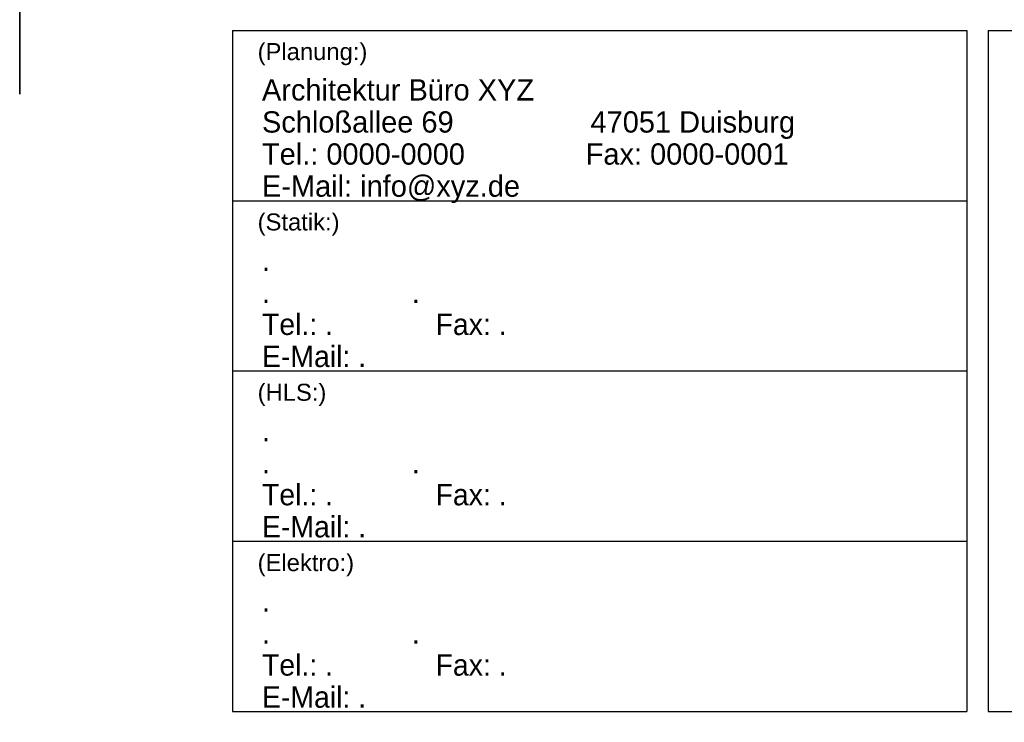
# Model space of a CAD drawing. Header units: metres. Extents: x 0 to 0.84, y 0 to 0.594.
# Tile 25 of 29: x 0.63 to 0.746, y 0.126 to 0.209. Entities that reach past the tile are written whole.
import ezdxf

# ---------------------------------------------------------------- set-up
doc = ezdxf.new("R2010")
doc.units = ezdxf.units.M
doc.linetypes.add('Teckovana 0.5x', pattern=[0.04, 0, -0.04])
doc.layers.add('Legende_ Beschreibung', color=7, linetype='Continuous', lineweight=25)
doc.layers.add('Standard', color=7, linetype='Continuous', lineweight=25)
doc.styles.add('ARIAL', font='ARIAL.TTF')

msp = doc.modelspace()

# ---------------------------------------------------------------- linework, layer by layer
at = {"layer": 'Legende_ Beschreibung', "color": 7, "linetype": 'Continuous', "lineweight": 25, "transparency": 33554687}
for p, q in [((0.655, 0.2075), (0.655, 0.1275)), ((0.655, 0.2075), (0.74125, 0.2075)), ((0.74125, 0.2075), (0.74125, 0.1275)), ((0.74375, 0.2075), (0.74375, 0.1275)), ((0.74375, 0.2075), (0.83, 0.2075)), ((0.655, 0.1875), (0.74125, 0.1875)), ((0.655, 0.1675), (0.74125, 0.1675)), ((0.655, 0.1475), (0.74125, 0.1475)), ((0.655, 0.1275), (0.74125, 0.1275)), ((0.74375, 0.1275), (0.83, 0.1275))]:
    msp.add_line(p, q, dxfattribs=at)
at = {"layer": 'Standard', "color": 7, "linetype": 'Teckovana 0.5x', "lineweight": 35, "transparency": 33554687}
msp.add_line((0.63, 0), (0.63, 0.297), dxfattribs=at)

# ---------------------------------------------------------------- texts
at = {"layer": 'Legende_ Beschreibung', "color": 7, "linetype": 'Continuous', "lineweight": 18, "transparency": 33554687, "char_height": 0.002, "attachment_point": 7, "style": 'ARIAL'}
for s, insert, width in [('\\W1.00;(Planung:)', (0.65795, 0.2034), 0.0139712), ('\\W1.00;(Statik:)', (0.65795, 0.1834), 0.0106318), ('\\W1.00;(HLS:)', (0.65795, 0.1634), 0.0091005), ('\\W1.00;(Elektro:)', (0.65795, 0.1434), 0.0123678)]:
    msp.add_mtext(s, dxfattribs=dict(at, insert=insert, width=width))
at = {"layer": 'Legende_ Beschreibung', "color": 7, "linetype": 'Continuous', "lineweight": 25, "transparency": 33554687, "char_height": 0.0025, "attachment_point": 1, "line_spacing_factor": 0.903614, "style": 'ARIAL'}
for s, insert, width in [('\\A1;{\\fArial|i0|b0;\\H0.002500;\\W0.974618;\\C7;Architektur Büro XYZ}\\P{\\fArial|i0|b0;\\H0.002500;\\W0.974618;\\C7;Schloßallee 69                 47051 Duisburg}\\P{\\fArial|i0|b0;\\H0.002500;\\W0.974618;\\C7;Tel.: 0000-0000               Fax: 0000-0001}\\P{\\fArial|i0|b0;\\H0.002500;\\W0.974618;\\C7;E-Mail: info@xyz.de}\\P', (0.65846, 0.20176), 0.072855), ('\\A1;{\\fArial|i0|b0;\\H0.002500;\\W0.955374;\\C7;.}\\P{\\fArial|i0|b0;\\H0.002500;\\W0.955374;\\C7;.                  .}\\P{\\fArial|i0|b0;\\H0.002500;\\W0.955374;\\C7;Tel.: .             Fax: .}\\P{\\fArial|i0|b0;\\H0.002500;\\W0.955374;\\C7;E-Mail: .}\\P', (0.65846, 0.18176), 0.0395897), ('\\A1;{\\fArial|i0|b0;\\H0.002500;\\W0.955374;\\C7;.}\\P{\\fArial|i0|b0;\\H0.002500;\\W0.955374;\\C7;.                  .}\\P{\\fArial|i0|b0;\\H0.002500;\\W0.955374;\\C7;Tel.: .             Fax: .}\\P{\\fArial|i0|b0;\\H0.002500;\\W0.955374;\\C7;E-Mail: .}\\P', (0.65846, 0.16176), 0.0395897), ('\\A1;{\\fArial|i0|b0;\\H0.002500;\\W0.955374;\\C7;.}\\P{\\fArial|i0|b0;\\H0.002500;\\W0.955374;\\C7;.                  .}\\P{\\fArial|i0|b0;\\H0.002500;\\W0.955374;\\C7;Tel.: .             Fax: .}\\P{\\fArial|i0|b0;\\H0.002500;\\W0.955374;\\C7;E-Mail: .}\\P', (0.65846, 0.14176), 0.0395897)]:
    msp.add_mtext(s, dxfattribs=dict(at, insert=insert, width=width))

doc.saveas('drawing.dxf')
